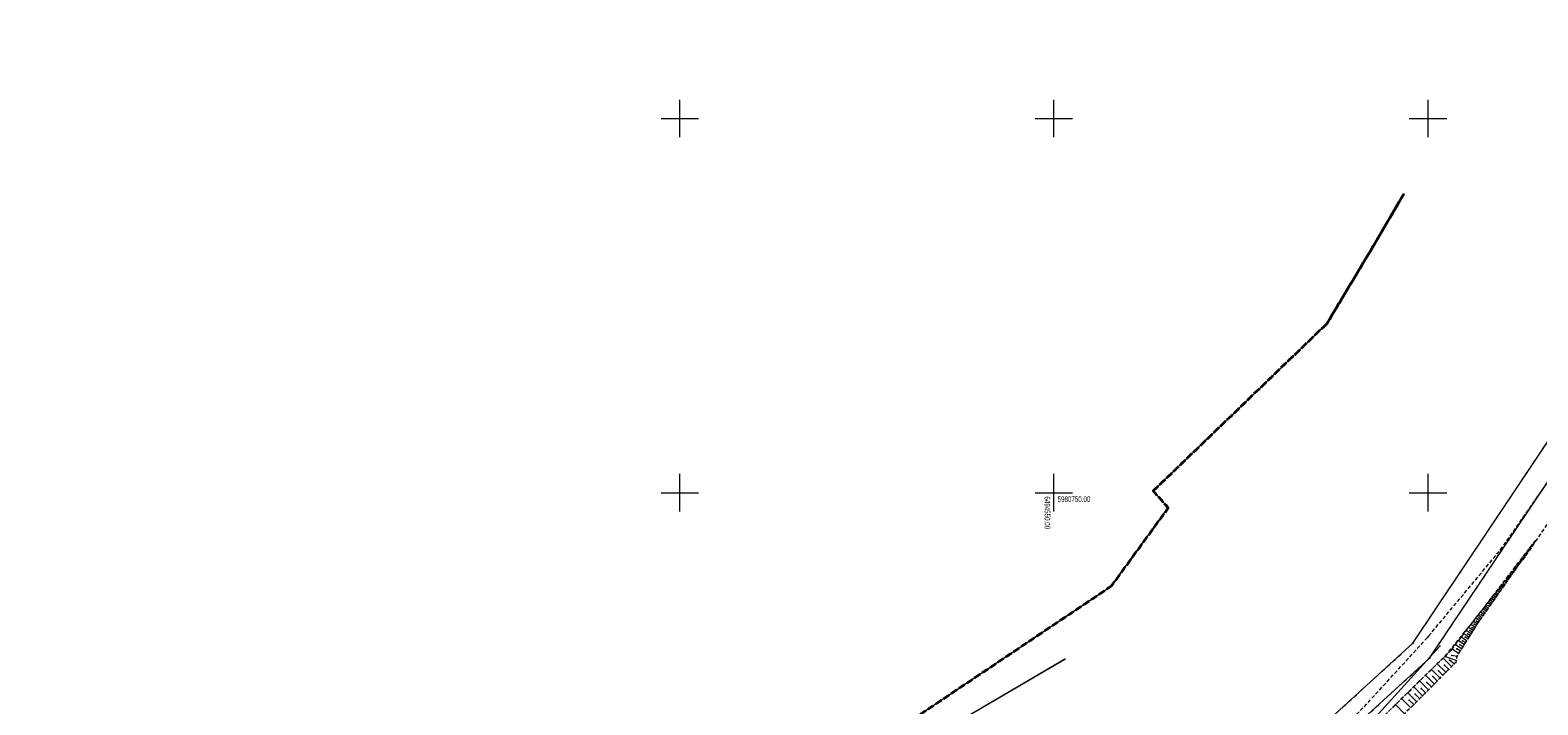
# Model space of a CAD drawing. Extents: x 6456700 to 6518119, y 5963420 to 5980059.
# Tile 58 of 256: x 6511682 to 6511883, y 5964271 to 5964361. Entities that reach past the tile are written whole.
import ezdxf
from ezdxf.enums import TextEntityAlignment as Align

# ---------------------------------------------------------------- set-up
doc = ezdxf.new("R2010")
doc.units = 0
doc.header["$MEASUREMENT"] = 0
for name, pattern in [('L_0_03', [1, 0.5, -0.5]), ('L_0_50', [1.25, 0.75, -0.5]), ('L_0_5A', [0.75, 0.5, -0.25])]:
    doc.linetypes.add(name, pattern=pattern)
doc.layers.get('0').update_dxf_attribs({"color": 2, "linetype": 'CONTINUOUS', "lineweight": 5})
for name, color, linetype, lineweight in [('000_Inne__niezydentyfikowane_', 7, 'CONTINUOUS', 18), ('203_punkt_graniczny', 7, 'CONTINUOUS', 18), ('216_obreb_ewidencyjny', 7, 'CONTINUOUS', 18), ('218_kontur_uzytku_gruntowego', 96, 'L_0_03', 18), ('219_dzialka_ewidencyjna', 7, 'CONTINUOUS', 18), ('chodnik', 7, 'CONTINUOUS', 18), ('przewod_elektroenergetyczny_podziemny', 7, 'CONTINUOUS', 18), ('siatka_krzyrzy', 7, 'CONTINUOUS', 18), ('skarpa_nieumocniona', 7, 'CONTINUOUS', 18), ('woda_stojaca', 7, 'CONTINUOUS', 18)]:
    doc.layers.add(name, color=color, linetype=linetype, lineweight=lineweight)
doc.styles.get("Standard").update_dxf_attribs({"font": 'txt', "width": 0.75})

# ---------------------------------------------------------------- blocks, each defined once
blk = doc.blocks.new('mdcp_nowa')
at = {"layer": '203_punkt_graniczny', "linetype": 'Continuous', "lineweight": 18, "true_color": 0x000000}
for points in [[(6494592.35, 5980782.33, 1), (6494592.35, 5980782.42, 1)], [(6494586.46, 5980772.51, 1), (6494586.46, 5980772.61, 1)], [(6494563.27, 5980750.19, 1), (6494563.27, 5980750.28, 1)], [(6494565.29, 5980747.92, 1), (6494565.29, 5980748.01, 1)], [(6494557.66, 5980737.46, 1), (6494557.66, 5980737.54, 1)], [(6494597.97, 5980729.84, 1), (6494597.97, 5980729.93, 1)], [(6494600.2, 5980727.84, 1), (6494600.2, 5980727.93, 1)]]:
    blk.add_hatch(color=18, dxfattribs=at).paths.add_polyline_path(points)
blk.add_point((6494596.75, 5980789.89))
at = {"layer": '000_Inne__niezydentyfikowane_', "linetype": 'Continuous', "lineweight": 18, "flags": 128}
for points in [[(6494613.65, 5980742.59), (6494613.61, 5980742.62)], [(6494613.8, 5980742.8), (6494613.78, 5980742.81)], [(6494613.95, 5980743.01), (6494613.92, 5980743.03)], [(6494614.1, 5980743.22), (6494614.09, 5980743.23)], [(6494612.18, 5980740.48), (6494612.04, 5980740.58)], [(6494612.32, 5980740.69), (6494612.26, 5980740.74)], [(6494612.47, 5980740.9), (6494612.35, 5980740.99)], [(6494612.62, 5980741.11), (6494612.57, 5980741.15)], [(6494612.77, 5980741.32), (6494612.67, 5980741.39)], [(6494612.91, 5980741.54), (6494612.87, 5980741.57)], [(6494613.06, 5980741.75), (6494612.98, 5980741.8)], [(6494613.21, 5980741.96), (6494613.17, 5980741.98)], [(6494613.36, 5980742.17), (6494613.3, 5980742.21)], [(6494613.51, 5980742.38), (6494613.48, 5980742.4)], [(6494610.7, 5980738.38), (6494610.47, 5980738.54)], [(6494610.85, 5980738.59), (6494610.74, 5980738.66)], [(6494611, 5980738.8), (6494610.78, 5980738.94)], [(6494611.14, 5980739.01), (6494611.04, 5980739.08)], [(6494611.29, 5980739.22), (6494611.1, 5980739.35)], [(6494611.44, 5980739.43), (6494611.35, 5980739.49)], [(6494611.59, 5980739.64), (6494611.41, 5980739.76)], [(6494611.73, 5980739.85), (6494611.65, 5980739.91)], [(6494611.88, 5980740.06), (6494611.73, 5980740.17)], [(6494612.03, 5980740.27), (6494611.96, 5980740.32)], [(6494609.22, 5980736.27), (6494608.9, 5980736.5)], [(6494609.52, 5980736.69), (6494609.21, 5980736.9)], [(6494609.37, 5980736.48), (6494609.21, 5980736.59)], [(6494609.67, 5980736.9), (6494609.52, 5980737)], [(6494609.81, 5980737.11), (6494609.53, 5980737.31)], [(6494609.96, 5980737.32), (6494609.82, 5980737.42)], [(6494610.11, 5980737.53), (6494609.84, 5980737.72)], [(6494610.26, 5980737.74), (6494610.13, 5980737.83)], [(6494610.41, 5980737.95), (6494610.16, 5980738.13)], [(6494610.55, 5980738.16), (6494610.43, 5980738.25)], [(6494607.75, 5980734.16), (6494607.33, 5980734.45)], [(6494608.04, 5980734.58), (6494607.64, 5980734.86)], [(6494607.9, 5980734.37), (6494607.69, 5980734.52)], [(6494608.34, 5980735.01), (6494607.96, 5980735.27)], [(6494608.19, 5980734.79), (6494608, 5980734.93)], [(6494608.63, 5980735.43), (6494608.27, 5980735.68)], [(6494608.49, 5980735.22), (6494608.3, 5980735.35)], [(6494608.93, 5980735.85), (6494608.59, 5980736.09)], [(6494608.78, 5980735.64), (6494608.61, 5980735.76)], [(6494609.08, 5980736.06), (6494608.91, 5980736.17)], [(6494606.31, 5980732.03), (6494605.74, 5980732.39)], [(6494606.58, 5980732.47), (6494606.06, 5980732.8)], [(6494606.45, 5980732.25), (6494606.17, 5980732.42)], [(6494606.86, 5980732.9), (6494606.39, 5980733.23)], [(6494606.72, 5980732.68), (6494606.47, 5980732.84)], [(6494607.16, 5980733.32), (6494606.7, 5980733.64)], [(6494607.01, 5980733.11), (6494606.78, 5980733.27)], [(6494607.45, 5980733.74), (6494607.02, 5980734.05)], [(6494607.31, 5980733.53), (6494607.08, 5980733.69)], [(6494607.6, 5980733.95), (6494607.39, 5980734.1)], [(6494605.16, 5980730.22), (6494604.43, 5980730.68)], [(6494605.47, 5980730.71), (6494604.78, 5980731.14)], [(6494605.32, 5980730.47), (6494604.96, 5980730.69)], [(6494605.76, 5980731.16), (6494605.11, 5980731.57)], [(6494605.62, 5980730.94), (6494605.28, 5980731.15)], [(6494606.03, 5980731.6), (6494605.43, 5980731.98)], [(6494605.9, 5980731.38), (6494605.58, 5980731.58)], [(6494606.17, 5980731.81), (6494605.88, 5980732)], [(6494604.09, 5980728.53), (6494603.21, 5980729.1)], [(6494604.49, 5980729.15), (6494603.66, 5980729.68)], [(6494604.3, 5980728.86), (6494603.87, 5980729.13)], [(6494604.83, 5980729.7), (6494604.06, 5980730.2)], [(6494604.66, 5980729.43), (6494604.26, 5980729.69)], [(6494605, 5980729.97), (6494604.62, 5980730.21)], [(6494601.61, 5980725.23), (6494600.45, 5980726.38)], [(6494602.37, 5980726), (6494601.23, 5980727.14)], [(6494603.13, 5980726.76), (6494602, 5980727.89)], [(6494602.76, 5980726.38), (6494602.19, 5980726.95)], [(6494603.75, 5980727.6), (6494602.23, 5980728.12)], [(6494603.51, 5980727.14), (6494602.87, 5980727.63)], [(6494603.86, 5980728.12), (6494603.18, 5980728.26)], [(6494600.05, 5980723.67), (6494598.88, 5980724.84)], [(6494600.83, 5980724.45), (6494599.67, 5980725.61)], [(6494600.45, 5980724.06), (6494599.86, 5980724.65)], [(6494601.22, 5980724.84), (6494600.64, 5980725.42)], [(6494601.99, 5980725.62), (6494601.42, 5980726.19)], [(6494597.67, 5980721.28), (6494596.47, 5980722.48)], [(6494598.48, 5980722.08), (6494597.28, 5980723.27)], [(6494599.27, 5980722.88), (6494598.08, 5980724.06)], [(6494598.87, 5980722.48), (6494598.28, 5980723.08)], [(6494599.66, 5980723.28), (6494599.07, 5980723.86)], [(6494596.87, 5980720.47), (6494595.65, 5980721.68)], [(6494598.08, 5980721.68), (6494597.48, 5980722.28)]]:
    blk.add_lwpolyline(points, dxfattribs=at)
at = {"layer": '000_Inne__niezydentyfikowane_'}
for p in [(6494613.61, 5980742.62), (6494613.65, 5980742.59), (6494613.78, 5980742.81), (6494613.8, 5980742.8), (6494613.92, 5980743.03), (6494613.95, 5980743.01), (6494614.09, 5980743.23), (6494614.1, 5980743.22), (6494612.04, 5980740.58), (6494612.18, 5980740.48), (6494612.26, 5980740.74), (6494612.32, 5980740.69), (6494612.35, 5980740.99), (6494612.47, 5980740.9), (6494612.57, 5980741.15), (6494612.62, 5980741.11), (6494612.67, 5980741.39), (6494612.77, 5980741.32), (6494612.87, 5980741.57), (6494612.91, 5980741.54), (6494612.98, 5980741.8), (6494613.06, 5980741.75), (6494613.17, 5980741.98), (6494613.21, 5980741.96), (6494613.3, 5980742.21), (6494613.36, 5980742.17), (6494613.48, 5980742.4), (6494613.51, 5980742.38), (6494610.47, 5980738.54), (6494610.74, 5980738.66), (6494610.78, 5980738.94), (6494610.85, 5980738.59), (6494611, 5980738.8), (6494611.04, 5980739.08), (6494611.1, 5980739.35), (6494611.14, 5980739.01), (6494611.29, 5980739.22), (6494611.35, 5980739.49), (6494611.41, 5980739.76), (6494611.44, 5980739.43), (6494611.59, 5980739.64), (6494611.65, 5980739.91), (6494611.73, 5980740.17), (6494611.73, 5980739.85), (6494611.88, 5980740.06), (6494611.96, 5980740.32), (6494612.03, 5980740.27), (6494608.9, 5980736.5), (6494609.21, 5980736.9), (6494609.21, 5980736.59), (6494609.37, 5980736.48), (6494609.52, 5980737), (6494609.52, 5980736.69), (6494609.53, 5980737.31), (6494609.67, 5980736.9), (6494609.81, 5980737.11), (6494609.82, 5980737.42), (6494609.84, 5980737.72), (6494609.96, 5980737.32), (6494610.11, 5980737.53), (6494610.13, 5980737.83), (6494610.16, 5980738.13), (6494610.26, 5980737.74), (6494610.41, 5980737.95), (6494610.43, 5980738.25), (6494610.55, 5980738.16), (6494610.7, 5980738.38), (6494607.33, 5980734.45), (6494607.64, 5980734.86), (6494607.69, 5980734.52), (6494607.96, 5980735.27), (6494608, 5980734.93), (6494608.04, 5980734.58), (6494608.19, 5980734.79), (6494608.27, 5980735.68), (6494608.3, 5980735.35), (6494608.34, 5980735.01), (6494608.49, 5980735.22), (6494608.59, 5980736.09), (6494608.61, 5980735.76), (6494608.63, 5980735.43), (6494608.78, 5980735.64), (6494608.91, 5980736.17), (6494608.93, 5980735.85), (6494609.08, 5980736.06), (6494609.22, 5980736.27), (6494605.74, 5980732.39), (6494606.06, 5980732.8), (6494606.17, 5980732.42), (6494606.39, 5980733.23), (6494606.47, 5980732.84), (6494606.58, 5980732.47), (6494606.7, 5980733.64), (6494606.72, 5980732.68), (6494606.78, 5980733.27), (6494606.86, 5980732.9), (6494607.01, 5980733.11), (6494607.02, 5980734.05), (6494607.08, 5980733.69), (6494607.16, 5980733.32), (6494607.31, 5980733.53), (6494607.39, 5980734.1), (6494607.45, 5980733.74), (6494607.6, 5980733.95), (6494607.75, 5980734.16), (6494607.9, 5980734.37), (6494604.43, 5980730.68), (6494604.78, 5980731.14), (6494604.96, 5980730.69), (6494605.11, 5980731.57), (6494605.28, 5980731.15), (6494605.32, 5980730.47), (6494605.43, 5980731.98), (6494605.47, 5980730.71), (6494605.58, 5980731.58), (6494605.62, 5980730.94), (6494605.76, 5980731.16), (6494605.88, 5980732), (6494605.9, 5980731.38), (6494606.03, 5980731.6), (6494606.17, 5980731.81), (6494606.31, 5980732.03), (6494606.45, 5980732.25), (6494603.21, 5980729.1), (6494603.66, 5980729.68), (6494603.87, 5980729.13), (6494604.06, 5980730.2), (6494604.09, 5980728.53), (6494604.26, 5980729.69), (6494604.3, 5980728.86), (6494604.49, 5980729.15), (6494604.62, 5980730.21), (6494604.66, 5980729.43), (6494604.83, 5980729.7), (6494605, 5980729.97), (6494605.16, 5980730.22), (6494600.45, 5980726.38), (6494601.23, 5980727.14), (6494602, 5980727.89), (6494602.19, 5980726.95), (6494602.23, 5980728.12), (6494602.76, 5980726.38), (6494602.87, 5980727.63), (6494603.13, 5980726.76), (6494603.18, 5980728.26), (6494603.51, 5980727.14), (6494603.75, 5980727.6), (6494603.86, 5980728.12), (6494598.88, 5980724.84), (6494599.67, 5980725.61), (6494599.86, 5980724.65), (6494600.64, 5980725.42), (6494600.83, 5980724.45), (6494601.22, 5980724.84), (6494601.42, 5980726.19), (6494601.61, 5980725.23), (6494601.99, 5980725.62), (6494602.37, 5980726), (6494596.47, 5980722.48), (6494597.28, 5980723.27), (6494598.08, 5980724.06), (6494598.28, 5980723.08), (6494598.87, 5980722.48), (6494599.07, 5980723.86), (6494599.27, 5980722.88), (6494599.66, 5980723.28), (6494600.05, 5980723.67), (6494600.45, 5980724.06), (6494595.65, 5980721.68), (6494597.48, 5980722.28), (6494598.08, 5980721.68), (6494598.48, 5980722.08)]:
    blk.add_point(p, dxfattribs=at)
at = {"layer": '203_punkt_graniczny', "color": 7, "linetype": 'Continuous', "lineweight": 18}
for centre in [(6494592.35, 5980782.37), (6494586.46, 5980772.56), (6494563.27, 5980750.23), (6494565.29, 5980747.97), (6494557.66, 5980737.5), (6494597.97, 5980729.89), (6494600.2, 5980727.89)]:
    blk.add_circle(centre, 0.045, dxfattribs=at)
at = {"layer": '203_punkt_graniczny'}
for p in [(6494592.35, 5980782.37), (6494586.46, 5980772.56), (6494563.27, 5980750.23), (6494565.29, 5980747.97), (6494557.66, 5980737.5), (6494597.97, 5980729.89), (6494600.2, 5980727.89)]:
    blk.add_point(p, dxfattribs=at)
at = {"layer": '216_obreb_ewidencyjny', "color": 7, "linetype": 'L_0_50', "lineweight": 35, "flags": 128}
for points in [[(6494596.75, 5980789.89), (6494592.35, 5980782.37)], [(6494592.35, 5980782.37), (6494596.75, 5980789.89)], [(6494586.46, 5980772.56), (6494592.35, 5980782.37)], [(6494592.35, 5980782.37), (6494586.46, 5980772.56)], [(6494586.46, 5980772.56), (6494563.27, 5980750.23)], [(6494563.27, 5980750.23), (6494586.46, 5980772.56)], [(6494565.29, 5980747.97), (6494563.27, 5980750.23)], [(6494563.27, 5980750.23), (6494565.29, 5980747.97)], [(6494557.66, 5980737.5), (6494565.29, 5980747.97)], [(6494565.29, 5980747.97), (6494557.66, 5980737.5)], [(6494526.04, 5980716.29), (6494557.66, 5980737.5)], [(6494557.66, 5980737.5), (6494526.04, 5980716.29)]]:
    blk.add_lwpolyline(points, dxfattribs=at)
at = {"layer": '216_obreb_ewidencyjny'}
for p in [(6494592.35, 5980782.37), (6494592.35, 5980782.37), (6494586.46, 5980772.56), (6494586.46, 5980772.56), (6494563.27, 5980750.23), (6494563.27, 5980750.23), (6494565.29, 5980747.97), (6494565.29, 5980747.97), (6494557.66, 5980737.5), (6494557.66, 5980737.5)]:
    blk.add_point(p, dxfattribs=at)
at = {"layer": '218_kontur_uzytku_gruntowego', "lineweight": 18, "flags": 128}
for points in [[(6494596.75, 5980789.89), (6494592.35, 5980782.37)], [(6494592.35, 5980782.37), (6494586.46, 5980772.56)], [(6494586.46, 5980772.56), (6494563.27, 5980750.23)], [(6494597.97, 5980729.89), (6494621.07, 5980764.39)], [(6494600.2, 5980727.89), (6494623.61, 5980762.79)], [(6494563.27, 5980750.23), (6494565.29, 5980747.97)], [(6494565.29, 5980747.97), (6494557.66, 5980737.5)], [(6494557.66, 5980737.5), (6494526.04, 5980716.29)], [(6494575.33, 5980709.24), (6494597.97, 5980729.89)], [(6494577.56, 5980707.23), (6494600.2, 5980727.89)]]:
    blk.add_lwpolyline(points, dxfattribs=at)
at = {"layer": '218_kontur_uzytku_gruntowego'}
for p in [(6494592.35, 5980782.37), (6494592.35, 5980782.37), (6494592.35, 5980782.37), (6494592.35, 5980782.37), (6494586.46, 5980772.56), (6494586.46, 5980772.56), (6494586.46, 5980772.56), (6494586.46, 5980772.56), (6494563.27, 5980750.23), (6494563.27, 5980750.23), (6494563.27, 5980750.23), (6494563.27, 5980750.23), (6494565.29, 5980747.97), (6494565.29, 5980747.97), (6494565.29, 5980747.97), (6494565.29, 5980747.97), (6494557.66, 5980737.5), (6494557.66, 5980737.5), (6494557.66, 5980737.5), (6494557.66, 5980737.5), (6494597.97, 5980729.89), (6494597.97, 5980729.89), (6494597.97, 5980729.89), (6494597.97, 5980729.89), (6494600.2, 5980727.89), (6494600.2, 5980727.89), (6494600.2, 5980727.89), (6494600.2, 5980727.89)]:
    blk.add_point(p, dxfattribs=at)
at = {"layer": '219_dzialka_ewidencyjna', "color": 3, "linetype": 'Continuous', "lineweight": 18, "flags": 128}
for points in [[(6494592.35, 5980782.37), (6494596.75, 5980789.89)], [(6494592.35, 5980782.37), (6494586.46, 5980772.56)], [(6494563.27, 5980750.23), (6494586.46, 5980772.56)], [(6494597.97, 5980729.89), (6494621.07, 5980764.39)], [(6494600.2, 5980727.89), (6494623.61, 5980762.79)], [(6494565.29, 5980747.97), (6494563.27, 5980750.23)], [(6494557.66, 5980737.5), (6494565.29, 5980747.97)], [(6494526.04, 5980716.29), (6494557.66, 5980737.5)], [(6494575.33, 5980709.24), (6494597.97, 5980729.89)], [(6494577.56, 5980707.23), (6494600.2, 5980727.89)]]:
    blk.add_lwpolyline(points, dxfattribs=at)
at = {"layer": '219_dzialka_ewidencyjna', "color": 3}
for p in [(6494592.35, 5980782.37), (6494592.35, 5980782.37), (6494586.46, 5980772.56), (6494586.46, 5980772.56), (6494563.27, 5980750.23), (6494563.27, 5980750.23), (6494565.29, 5980747.97), (6494565.29, 5980747.97), (6494557.66, 5980737.5), (6494557.66, 5980737.5), (6494597.97, 5980729.89), (6494597.97, 5980729.89), (6494600.2, 5980727.89), (6494600.2, 5980727.89)]:
    blk.add_point(p, dxfattribs=at)
at = {"layer": 'chodnik', "color": 7, "linetype": 'L_0_5A', "lineweight": 18, "flags": 128}
blk.add_lwpolyline([(6494642.33, 5980787.48), (6494643.01, 5980787.08), (6494636.31, 5980775.7), (6494612.92, 5980741.39), (6494604.91, 5980731.44), (6494602.38, 5980728.27), (6494591.44, 5980717.56), (6494570.61, 5980695.87), (6494558.85, 5980685.72), (6494554.31, 5980685.65), (6494555.99, 5980687.87), (6494559.04, 5980688.88), (6494591.5, 5980721.44), (6494600.01, 5980730.75), (6494609.7, 5980742.37), (6494630.4, 5980772.08), (6494637.2, 5980782.92), (6494651.23, 5980809.84), (6494656.58, 5980811.79), (6494650.14, 5980800.21), (6494651.07, 5980799.91)], close=True, dxfattribs=at)
at = {"layer": 'chodnik'}
for p in [(6494609.7, 5980742.37), (6494612.92, 5980741.39), (6494600.01, 5980730.75), (6494604.91, 5980731.44), (6494602.38, 5980728.27)]:
    blk.add_point(p, dxfattribs=at)
at = {"layer": 'przewod_elektroenergetyczny_podziemny', "color": 1, "linetype": 'Continuous', "lineweight": 18, "flags": 128}
blk.add_lwpolyline([(6494615.97, 5980671.44), (6494597.18, 5980680.06), (6494585.3, 5980682.02), (6494580.77, 5980705.42), (6494580.89, 5980706.7), (6494601.58, 5980729.5)], dxfattribs=at)
at = {"layer": 'przewod_elektroenergetyczny_podziemny'}
blk.add_point((6494601.58, 5980729.5), dxfattribs=at)
at = {"layer": 'siatka_krzyrzy', "linetype": 'Continuous', "lineweight": 18, "flags": 128}
for points in [[(6494500, 5980797.5), (6494500, 5980802.5)], [(6494550, 5980797.5), (6494550, 5980802.5)], [(6494600, 5980797.5), (6494600, 5980802.5)], [(6494497.5, 5980800), (6494502.5, 5980800)], [(6494547.5, 5980800), (6494552.5, 5980800)], [(6494597.5, 5980800), (6494602.5, 5980800)], [(6494500, 5980747.5), (6494500, 5980752.5)], [(6494550, 5980747.5), (6494550, 5980752.5)], [(6494600, 5980747.5), (6494600, 5980752.5)], [(6494497.5, 5980750), (6494502.5, 5980750)], [(6494547.5, 5980750), (6494552.5, 5980750)], [(6494597.5, 5980750), (6494602.5, 5980750)]]:
    blk.add_lwpolyline(points, dxfattribs=at)
at = {"layer": 'skarpa_nieumocniona', "color": 7, "linetype": 'L_0_5A', "lineweight": 18, "flags": 128}
blk.add_lwpolyline([(6494603.15, 5980729.02), (6494614.32, 5980743.54), (6494606.8, 5980732.81), (6494603.87, 5980728.18), (6494603.7, 5980727.33), (6494591.37, 5980714.95), (6494570.98, 5980694.61), (6494558.85, 5980685.72), (6494570.71, 5980695.98), (6494591.44, 5980717.56)], close=True, dxfattribs=at)
at = {"layer": 'skarpa_nieumocniona'}
for p in [(6494614.32, 5980743.54), (6494614.32, 5980743.54), (6494606.8, 5980732.81), (6494606.8, 5980732.81), (6494603.15, 5980729.02), (6494603.15, 5980729.02), (6494603.7, 5980727.33), (6494603.7, 5980727.33), (6494603.87, 5980728.18), (6494603.87, 5980728.18)]:
    blk.add_point(p, dxfattribs=at)
at = {"layer": 'woda_stojaca', "color": 141, "linetype": 'Continuous', "lineweight": 18, "flags": 128}
blk.add_lwpolyline([(6494530.3, 5980715.34), (6494528.49, 5980713.31), (6494527.35, 5980707.09), (6494526.2, 5980695.34), (6494520.53, 5980687.66), (6494505.04, 5980678.28), (6494474.89, 5980664.68), (6494461.82, 5980659.79), (6494438.12, 5980651.55), (6494432.21, 5980649.42), (6494413.18, 5980646.91), (6494551.45, 5980727.76)], close=True, dxfattribs=at)
at = {"layer": 'woda_stojaca'}
blk.add_point((6494551.45, 5980727.76), dxfattribs=at)
at = {"layer": 'siatka_krzyrzy', "lineweight": 15, "width": 0.66}
blk.add_text('6494550.00', height=0.75, rotation=270, dxfattribs=at).set_placement((6494549.5, 5980749.5), align=Align.TOP_LEFT)
blk.add_text('5980750.00', height=0.75, dxfattribs=at).set_placement((6494550.5, 5980749.5), align=Align.TOP_LEFT)

msp = doc.modelspace()

# ---------------------------------------------------------------- block references
at = {"linetype": 'ByBlock'}
msp.add_blockref('mdcp_nowa', (17268.786, -16450.998), dxfattribs=at)

doc.saveas('drawing.dxf')
